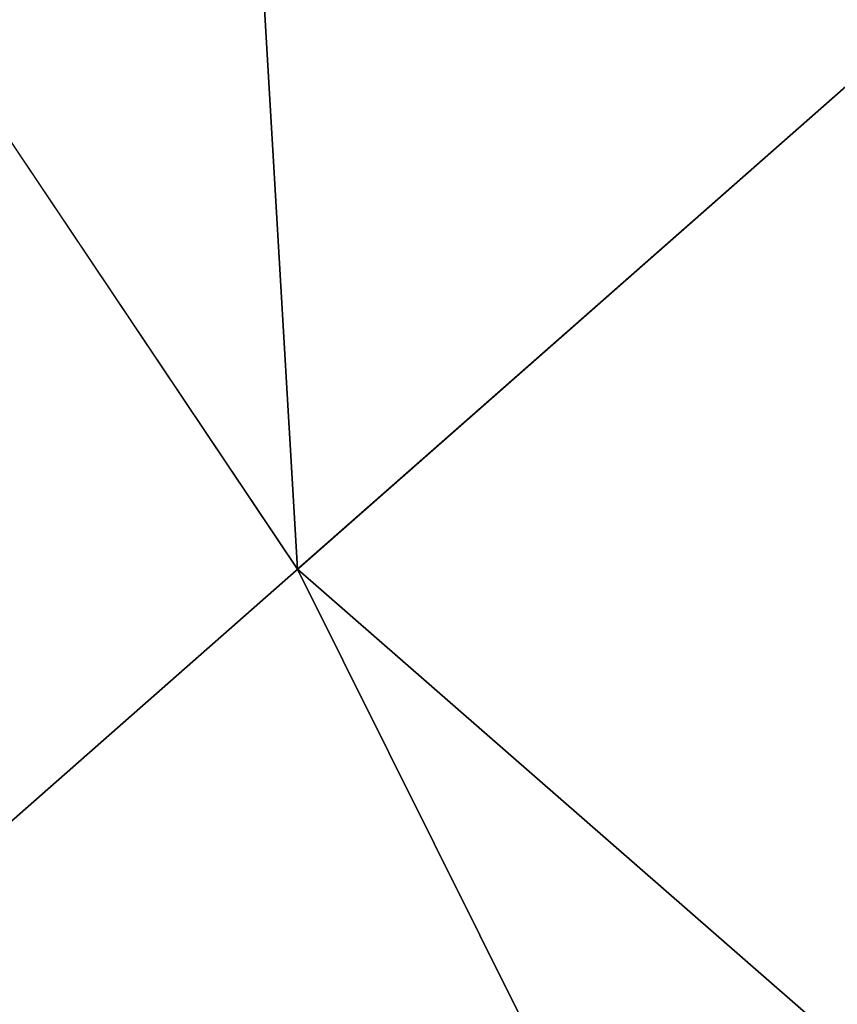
# Model space of a CAD drawing. Extents: x 0 to 457, y -4 to 453.
# Tile 147 of 256: x 129.5738 to 129.58228, y 127.13735 to 127.14757. Entities that reach past the tile are written whole.
import ezdxf

# ---------------------------------------------------------------- set-up
doc = ezdxf.new("R2010")
doc.units = 0
doc.layers.get('0').update_dxf_attribs({"color": 13, "linetype": 'CONTINUOUS'})

# ---------------------------------------------------------------- blocks, each defined once
blk = doc.blocks.new('GROUP_16')
for p, q in [((46.969919, 60.832763, 74.258784), (48.922987, 66.626178, 69.284271)), ((46.792033, 60.305098, 73.41822), (48.695822, 65.952335, 68.567031)), ((47.818979, 63.351342, 9.578877), (47.005751, 60.939053, 7.581079)), ((47.005751, 60.939053, 7.581079), (41.324106, 62.056829, 7.581079)), ((47.191253, 61.48931, 6.761443), (46.308837, 58.871786, 5)), ((47.005751, 60.939053, 7.581079), (45.986626, 57.916008, 5.553068)), ((52.204497, 58.388846, 7.581079), (47.005751, 60.939053, 7.581079))]:
    blk.add_line(p, q)
mesh = blk.add_polyface()
corners = [(47.005751, 60.939053, 7.581079), (41.485278, 64.597401, 9.578877), (41.324106, 62.056829, 7.581079), (47.818979, 63.351342, 9.578877)]
mesh.append_faces([[corners[k] for k in face] for face in [(0, 1, 2), (1, 0, 3)]], dxfattribs={"vtx0": -1})
mesh = blk.add_polyface()
corners = [(52.204497, 58.388846, 7.581079), (47.818979, 63.351342, 9.578877), (47.005751, 60.939053, 7.581079), (53.614361, 60.50846, 9.578877)]
mesh.append_faces([[corners[k] for k in face] for face in [(0, 1, 2), (1, 0, 3)]], dxfattribs={"vtx0": -1})
mesh = blk.add_polyface()
corners = [(45.986626, 57.916008, 5.553068), (41.324106, 62.056829, 7.581079), (41.122129, 58.873023, 5.553068), (47.005751, 60.939053, 7.581079)]
mesh.append_faces([[corners[k] for k in face] for face in [(0, 1, 2), (1, 0, 3)]], dxfattribs={"vtx0": -1})
mesh = blk.add_polyface()
corners = [(50.437676, 55.732577, 5.553068), (47.005751, 60.939053, 7.581079), (45.986626, 57.916008, 5.553068), (52.204497, 58.388846, 7.581079)]
mesh.append_faces([[corners[k] for k in face] for face in [(0, 1, 2), (1, 0, 3)]], dxfattribs={"vtx0": -1})
blk = doc.blocks.new('GROUP_7')
blk.add_blockref('GROUP_16', (0, 0, 40))
blk = doc.blocks.new('COMPONENT_9')
at = {"xscale": 0.4000000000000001, "yscale": 0.4000000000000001, "zscale": 0.4000000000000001}
blk.add_blockref('GROUP_7', (84.478492, 84.054273, 46.93731), dxfattribs=at)
blk = doc.blocks.new('GROUP_2')
at = {"rotation": 150}
blk.add_blockref('COMPONENT_9', (236.548999, 151.905576, 200), dxfattribs=at)

msp = doc.modelspace()

# ---------------------------------------------------------------- block references
msp.add_blockref('GROUP_2', (36.686424, 17.498938, -0.189035))

doc.saveas('drawing.dxf')
